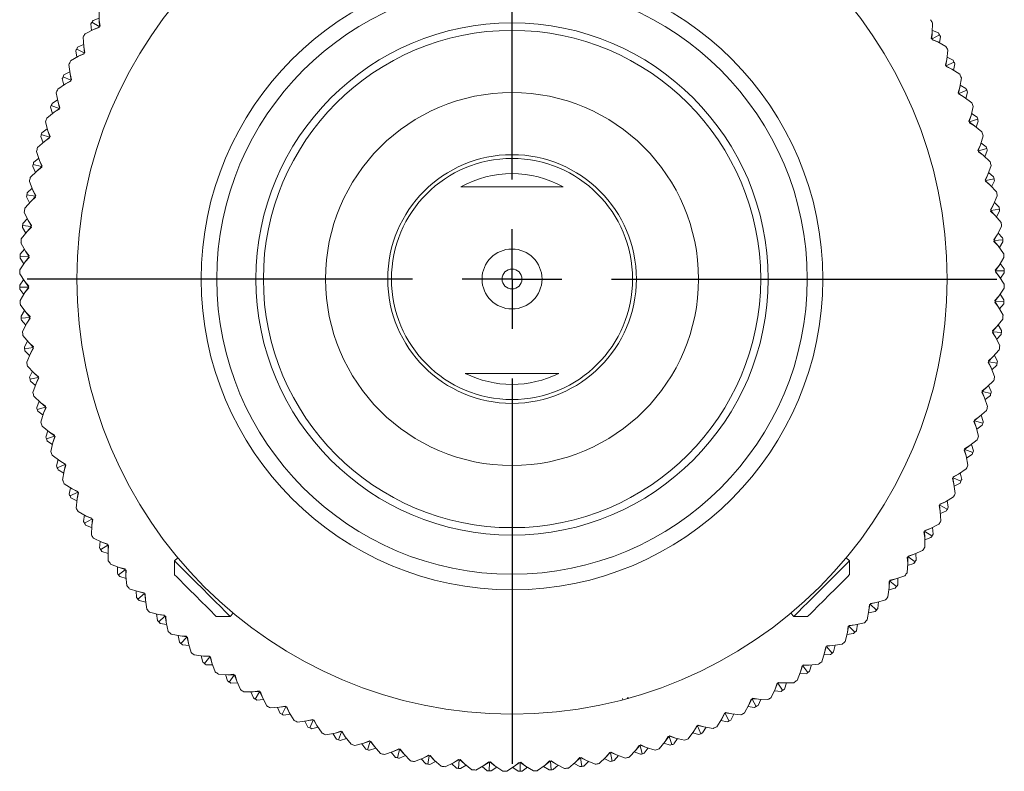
# Model space of a CAD drawing. Header units: inches. Extents: x 1.5 to 18.4, y 1.4 to 15.2.
# Tile 11 of 35: x 10.3 to 12.2, y 1.4 to 2.9. Entities that reach past the tile are written whole.
import ezdxf

# ---------------------------------------------------------------- set-up
doc = ezdxf.new("R2010")
doc.units = ezdxf.units.IN
doc.header["$MEASUREMENT"] = 0
doc.layers.add('SLD-0', color=7, linetype='Continuous')

# ---------------------------------------------------------------- blocks, each defined once
blk = doc.blocks.new('SW_CENTERMARKSYMBOL_1')
at = {"layer": 'SLD-0', "color": 0}
for p, q in [((0, 0.2), (0, 0.975)), ((0, 0), (0, 0.1)), ((-0.2, 0), (-0.975, 0)), ((0, 0), (-0.1, 0)), ((0, 0), (0, -0.1)), ((0, 0), (0.1, 0)), ((0.2, 0), (0.975, 0)), ((0, -0.2), (0, -0.975))]:
    blk.add_line(p, q, dxfattribs=at)

msp = doc.modelspace()

# ---------------------------------------------------------------- linework, layer by layer
at = {"color": 7, "linetype": 'Continuous', "lineweight": 15}
for p, q in [((10.407, 2.9072), (10.4194, 2.912)), ((10.4194, 2.9078), (10.4193, 2.9267)), ((10.4028, 2.9003), (10.4041, 2.887)), ((10.4195, 2.8948), (10.4049, 2.9037)), ((10.4079, 2.889), (10.4195, 2.8939)), ((10.4079, 2.889), (10.4195, 2.8931)), ((10.421, 2.8956), (10.4194, 2.9078)), ((10.4194, 2.9078), (10.4202, 2.8952)), ((10.4195, 2.8948), (10.421, 2.8956)), ((10.4195, 2.8931), (10.4195, 2.8948)), ((12.0952, 2.9018), (12.0946, 2.883)), ((10.3884, 2.8547), (10.3871, 2.8735)), ((10.3911, 2.8804), (10.4079, 2.889)), ((12.0946, 2.883), (12.0926, 2.8708)), ((12.0946, 2.883), (12.0934, 2.8704)), ((12.0941, 2.87), (12.109, 2.8785)), ((12.107, 2.882), (12.0947, 2.8872)), ((12.111, 2.875), (12.1093, 2.8618)), ((10.376, 2.8532), (10.3881, 2.8589)), ((10.3907, 2.8426), (10.3884, 2.8547)), ((10.3884, 2.8547), (10.39, 2.8422)), ((12.0926, 2.8708), (12.0941, 2.87)), ((12.0941, 2.87), (12.0941, 2.8683)), ((12.1055, 2.8638), (12.0941, 2.8691)), ((12.0941, 2.8683), (12.1055, 2.8638)), ((12.1055, 2.8638), (12.1221, 2.8548)), ((10.3618, 2.8256), (10.378, 2.8351)), ((10.3722, 2.8461), (10.3744, 2.833)), ((10.3892, 2.8417), (10.3741, 2.8497)), ((10.378, 2.8351), (10.3893, 2.8408)), ((10.378, 2.8351), (10.3893, 2.84)), ((10.3892, 2.8417), (10.3907, 2.8426)), ((10.3893, 2.84), (10.3892, 2.8417)), ((12.1258, 2.8477), (12.124, 2.8289)), ((12.1363, 2.8271), (12.1244, 2.8332)), ((10.3607, 2.7997), (10.3583, 2.8184)), ((12.124, 2.8289), (12.1213, 2.8169)), ((12.1213, 2.8169), (12.1228, 2.816)), ((12.124, 2.8289), (12.122, 2.8165)), ((12.1228, 2.816), (12.1226, 2.8143)), ((12.1226, 2.8143), (12.1338, 2.8091)), ((12.1338, 2.8091), (12.1227, 2.8151)), ((12.1228, 2.816), (12.1381, 2.8235)), ((12.1399, 2.8199), (12.1374, 2.8068)), ((10.3624, 2.7868), (10.3468, 2.7938)), ((10.3485, 2.7975), (10.3602, 2.8039)), ((10.3638, 2.7878), (10.3607, 2.7997)), ((10.3607, 2.7997), (10.3631, 2.7873)), ((12.1338, 2.8091), (12.1497, 2.7991)), ((12.153, 2.7918), (12.15, 2.7732)), ((10.336, 2.769), (10.3516, 2.7795)), ((10.3452, 2.7902), (10.3481, 2.7772)), ((10.3516, 2.7795), (10.3625, 2.7859)), ((10.3516, 2.7795), (10.3626, 2.7851)), ((10.3624, 2.7868), (10.3638, 2.7878)), ((10.3626, 2.7851), (10.3624, 2.7868)), ((12.15, 2.7732), (12.1466, 2.7613)), ((12.15, 2.7732), (12.1473, 2.7609)), ((12.1622, 2.7706), (12.1507, 2.7773)), ((10.3366, 2.7431), (10.333, 2.7616)), ((12.1466, 2.7613), (12.148, 2.7603)), ((12.148, 2.7603), (12.1477, 2.7586)), ((12.1477, 2.7586), (12.1585, 2.7527)), ((12.1585, 2.7527), (12.1478, 2.7595)), ((12.148, 2.7603), (12.1638, 2.7669)), ((12.1585, 2.7527), (12.1738, 2.7417)), ((12.1653, 2.7632), (12.162, 2.7503)), ((10.3216, 2.7326), (10.3254, 2.7198)), ((10.339, 2.7303), (10.3231, 2.7363)), ((10.3245, 2.7401), (10.3358, 2.7472)), ((10.3404, 2.7314), (10.3366, 2.7431)), ((10.3366, 2.7431), (10.3397, 2.7309)), ((12.1766, 2.7342), (12.1725, 2.7158)), ((10.3138, 2.7109), (10.3288, 2.7224)), ((10.3288, 2.7224), (10.3392, 2.7294)), ((10.3288, 2.7224), (10.3394, 2.7286)), ((10.339, 2.7303), (10.3404, 2.7314)), ((10.3394, 2.7286), (10.339, 2.7303)), ((12.1725, 2.7158), (12.1683, 2.7043)), ((12.1725, 2.7158), (12.169, 2.7037)), ((12.1845, 2.7125), (12.1734, 2.72)), ((10.316, 2.685), (10.3113, 2.7033)), ((12.1683, 2.7043), (12.1696, 2.7032)), ((12.1696, 2.7032), (12.1693, 2.7015)), ((12.1693, 2.7015), (12.1797, 2.6949)), ((12.1797, 2.6949), (12.1694, 2.7023)), ((12.1696, 2.7032), (12.1858, 2.7087)), ((12.1797, 2.6949), (12.1942, 2.683)), ((12.1871, 2.7049), (12.1829, 2.6923)), ((10.3018, 2.6736), (10.3064, 2.6611)), ((10.3193, 2.6725), (10.303, 2.6775)), ((10.3041, 2.6813), (10.315, 2.6891)), ((10.3206, 2.6736), (10.316, 2.685)), ((10.316, 2.685), (10.32, 2.6731)), ((10.3193, 2.6725), (10.3206, 2.6736)), ((12.1966, 2.6753), (12.1913, 2.6572)), ((10.2954, 2.6515), (10.3095, 2.6639)), ((10.3095, 2.6639), (10.3195, 2.6716)), ((10.3095, 2.6639), (10.3197, 2.6708)), ((10.3197, 2.6708), (10.3193, 2.6725)), ((12.1913, 2.6572), (12.1864, 2.646)), ((12.1913, 2.6572), (12.187, 2.6454)), ((12.2031, 2.6532), (12.1925, 2.6613)), ((10.2992, 2.6258), (10.2933, 2.6437)), ((12.1864, 2.646), (12.1877, 2.6448)), ((12.1877, 2.6448), (12.1872, 2.6431)), ((12.1872, 2.6431), (12.1972, 2.6359)), ((12.1972, 2.6359), (12.1874, 2.6439)), ((12.1877, 2.6448), (12.2041, 2.6493)), ((12.1972, 2.6359), (12.211, 2.6231)), ((12.2052, 2.6454), (12.2003, 2.633)), ((10.2857, 2.6136), (10.291, 2.6014)), ((10.3032, 2.6135), (10.2866, 2.6175)), ((10.2875, 2.6214), (10.2978, 2.6299)), ((10.3044, 2.6147), (10.2992, 2.6258)), ((10.2992, 2.6258), (10.3038, 2.6141)), ((10.3032, 2.6135), (10.3044, 2.6147)), ((10.3038, 2.6119), (10.3032, 2.6135)), ((12.2128, 2.6153), (12.2064, 2.5976)), ((10.2807, 2.591), (10.294, 2.6043)), ((10.294, 2.6043), (10.3035, 2.6127)), ((10.294, 2.6043), (10.3038, 2.6119)), ((12.2064, 2.5976), (12.2008, 2.5866)), ((12.2064, 2.5976), (12.2014, 2.586)), ((12.2179, 2.5928), (12.2078, 2.6015)), ((10.2861, 2.5657), (10.279, 2.5832)), ((12.2008, 2.5866), (12.202, 2.5854)), ((12.202, 2.5854), (12.2014, 2.5837)), ((12.2014, 2.5837), (12.2109, 2.5759)), ((12.2109, 2.5759), (12.2017, 2.5845)), ((12.202, 2.5854), (12.2187, 2.5888)), ((12.2109, 2.5759), (12.2239, 2.5622)), ((12.2195, 2.5849), (12.2138, 2.5728)), ((10.2909, 2.5536), (10.274, 2.5566)), ((10.2747, 2.5605), (10.2845, 2.5696)), ((10.292, 2.5549), (10.2861, 2.5657)), ((10.2861, 2.5657), (10.2915, 2.5543)), ((10.2909, 2.5536), (10.292, 2.5549)), ((12.2252, 2.5543), (12.2177, 2.5371)), ((10.2698, 2.5298), (10.2823, 2.5439)), ((10.2734, 2.5526), (10.2795, 2.5407)), ((10.2823, 2.5439), (10.2912, 2.5528)), ((10.2823, 2.5439), (10.2915, 2.552)), ((10.2915, 2.552), (10.2909, 2.5536)), ((12.2177, 2.5371), (12.2114, 2.5265)), ((12.2177, 2.5371), (12.212, 2.5258)), ((12.2289, 2.5316), (12.2194, 2.5409)), ((10.2767, 2.5049), (10.2687, 2.5219)), ((12.115, 2.5153), (12.1148, 2.5155)), ((12.2114, 2.5265), (12.2125, 2.5252)), ((12.2125, 2.5252), (12.2119, 2.5236)), ((12.2119, 2.5236), (12.2209, 2.5152)), ((12.2209, 2.5152), (12.2122, 2.5243)), ((12.2125, 2.5252), (12.2295, 2.5276)), ((12.2209, 2.5152), (12.2329, 2.5007)), ((12.23, 2.5236), (12.2236, 2.5119)), ((10.2823, 2.4931), (10.2653, 2.495)), ((10.2658, 2.499), (10.2749, 2.5087)), ((10.2834, 2.4945), (10.2767, 2.5049)), ((10.2767, 2.5049), (10.2829, 2.4938)), ((10.2628, 2.468), (10.2743, 2.4829)), ((10.2649, 2.491), (10.2717, 2.4795)), ((10.2743, 2.4829), (10.2827, 2.4923)), ((10.2743, 2.4829), (10.2831, 2.4916)), ((10.2823, 2.4931), (10.2834, 2.4945)), ((10.2831, 2.4916), (10.2823, 2.4931)), ((12.2252, 2.476), (12.2183, 2.4658)), ((12.2252, 2.476), (12.2188, 2.4651)), ((12.2338, 2.4927), (12.2252, 2.476)), ((12.236, 2.4698), (12.2272, 2.4797)), ((10.2713, 2.4435), (10.2621, 2.46)), ((12.2183, 2.4658), (12.2193, 2.4644)), ((12.2193, 2.4644), (12.2185, 2.4629)), ((12.2185, 2.4629), (12.227, 2.4539)), ((12.227, 2.4539), (12.2189, 2.4636)), ((12.2193, 2.4644), (12.2363, 2.4658)), ((12.2366, 2.4618), (12.2295, 2.4505)), ((10.2607, 2.437), (10.2692, 2.4472)), ((10.2786, 2.4336), (10.2713, 2.4435)), ((10.2713, 2.4435), (10.2781, 2.4329)), ((12.227, 2.4539), (12.2381, 2.4387)), ((10.2596, 2.4059), (10.2703, 2.4215)), ((10.2603, 2.429), (10.2679, 2.418)), ((10.2776, 2.4322), (10.2605, 2.433)), ((10.2703, 2.4215), (10.278, 2.4314)), ((10.2703, 2.4215), (10.2784, 2.4307)), ((10.2776, 2.4322), (10.2786, 2.4336)), ((10.2784, 2.4307), (10.2776, 2.4322)), ((12.2385, 2.4307), (12.2289, 2.4145)), ((12.2392, 2.4077), (12.231, 2.4182)), ((10.2697, 2.382), (10.2595, 2.3979)), ((12.2289, 2.4145), (12.2213, 2.4048)), ((12.2213, 2.4048), (12.2222, 2.4034)), ((12.2222, 2.4034), (12.2214, 2.4019)), ((12.2214, 2.4019), (12.2292, 2.3924)), ((12.2289, 2.4145), (12.2218, 2.4041)), ((12.2292, 2.3924), (12.2218, 2.4026)), ((12.2222, 2.4034), (12.2393, 2.4036)), ((12.2394, 2.3996), (12.2315, 2.3889)), ((10.2595, 2.3748), (10.2674, 2.3856)), ((10.2776, 2.3726), (10.2697, 2.382)), ((10.2697, 2.382), (10.2771, 2.3718)), ((12.2292, 2.3924), (12.2394, 2.3765)), ((10.2767, 2.3711), (10.2596, 2.3708)), ((10.2597, 2.3668), (10.2679, 2.3563)), ((10.2604, 2.3437), (10.27, 2.3599)), ((10.27, 2.3599), (10.2772, 2.3703)), ((10.27, 2.3599), (10.2776, 2.3696)), ((10.2767, 2.3711), (10.2776, 2.3726)), ((10.2776, 2.3696), (10.2767, 2.3711)), ((12.2393, 2.3685), (12.2287, 2.353)), ((12.2386, 2.3455), (12.231, 2.3565)), ((12.2213, 2.3422), (12.2204, 2.3408)), ((12.2204, 2.3408), (12.2276, 2.3309)), ((12.2287, 2.353), (12.2205, 2.3438)), ((12.2205, 2.3438), (12.2213, 2.3422)), ((12.2276, 2.3309), (12.2208, 2.3415)), ((12.2287, 2.353), (12.2209, 2.343)), ((12.2213, 2.3422), (12.2384, 2.3415)), ((12.2382, 2.3374), (12.2297, 2.3272)), ((10.2719, 2.3205), (10.2608, 2.3357)), ((10.2623, 2.3127), (10.2694, 2.3239)), ((10.2804, 2.3116), (10.2719, 2.3205)), ((10.2719, 2.3205), (10.28, 2.3108)), ((12.2276, 2.3309), (12.2368, 2.3144)), ((10.2796, 2.31), (10.2626, 2.3087)), ((10.2629, 2.3047), (10.2718, 2.2947)), ((10.2651, 2.2817), (10.2737, 2.2985)), ((10.2737, 2.2985), (10.2801, 2.3093)), ((10.2737, 2.2985), (10.2806, 2.3086)), ((10.2796, 2.31), (10.2804, 2.3116)), ((10.2806, 2.3086), (10.2796, 2.31)), ((12.2362, 2.3064), (12.2246, 2.2916)), ((12.2166, 2.2813), (12.2155, 2.2799)), ((12.2155, 2.2799), (12.2222, 2.2696)), ((12.2246, 2.2916), (12.2159, 2.2829)), ((12.2159, 2.2829), (12.2166, 2.2813)), ((12.2222, 2.2696), (12.216, 2.2806)), ((12.2246, 2.2916), (12.2162, 2.2821)), ((12.2166, 2.2813), (12.2336, 2.2795)), ((12.234, 2.2834), (12.2272, 2.2949)), ((10.278, 2.2593), (10.266, 2.2737)), ((10.2689, 2.2508), (10.2753, 2.2625)), ((10.2871, 2.2509), (10.278, 2.2593)), ((10.278, 2.2593), (10.2867, 2.2501)), ((12.2222, 2.2696), (12.2303, 2.2526)), ((12.2331, 2.2755), (12.224, 2.2658)), ((10.2864, 2.2493), (10.2695, 2.2469)), ((10.27, 2.2429), (10.2795, 2.2335)), ((10.2737, 2.2201), (10.2812, 2.2374)), ((10.2812, 2.2374), (10.2869, 2.2486)), ((10.2812, 2.2374), (10.2875, 2.248)), ((10.2864, 2.2493), (10.2871, 2.2509)), ((10.2875, 2.248), (10.2864, 2.2493)), ((12.2291, 2.2446), (12.2166, 2.2305)), ((12.208, 2.2208), (12.2069, 2.2195)), ((12.2069, 2.2195), (12.2129, 2.2087)), ((12.2166, 2.2305), (12.2074, 2.2224)), ((12.2074, 2.2224), (12.208, 2.2208)), ((12.2129, 2.2087), (12.2074, 2.2201)), ((12.2166, 2.2305), (12.2077, 2.2216)), ((12.208, 2.2208), (12.2249, 2.2179)), ((12.2255, 2.2218), (12.2194, 2.2337)), ((10.288, 2.1985), (10.275, 2.2122)), ((10.2794, 2.1895), (10.2851, 2.2016)), ((10.2975, 2.1907), (10.288, 2.1985)), ((10.288, 2.1985), (10.2972, 2.1899)), ((12.2129, 2.2087), (12.2199, 2.1912)), ((12.2242, 2.2139), (12.2144, 2.2048)), ((10.2969, 2.1891), (10.2802, 2.1856)), ((10.281, 2.1817), (10.2911, 2.1729)), ((10.2925, 2.1769), (10.2975, 2.1884)), ((10.2925, 2.1769), (10.2981, 2.1878)), ((10.2969, 2.1891), (10.2975, 2.1907)), ((10.2981, 2.1878), (10.2969, 2.1891)), ((12.2182, 2.1834), (12.2049, 2.1701)), ((10.2861, 2.1591), (10.2925, 2.1769)), ((12.1957, 2.1609), (12.1945, 2.1597)), ((12.1945, 2.1597), (12.1998, 2.1486)), ((12.1998, 2.1486), (12.1951, 2.1603)), ((12.2049, 2.1701), (12.1952, 2.1626)), ((12.1952, 2.1626), (12.1957, 2.1609)), ((12.2049, 2.1701), (12.1954, 2.1618)), ((12.1957, 2.1609), (12.2123, 2.157)), ((12.2132, 2.1609), (12.2079, 2.1731)), ((10.3017, 2.1385), (10.288, 2.1514)), ((10.2937, 2.129), (10.2987, 2.1414)), ((10.3117, 2.1313), (10.3017, 2.1385)), ((10.3017, 2.1385), (10.3115, 2.1305)), ((12.1998, 2.1486), (12.2056, 2.1307)), ((12.2114, 2.1531), (12.2011, 2.1446)), ((10.3112, 2.1297), (10.2948, 2.1251)), ((10.2958, 2.1213), (10.3064, 2.1131)), ((10.3076, 2.1172), (10.3119, 2.1291)), ((10.3076, 2.1172), (10.3125, 2.1285)), ((10.3112, 2.1297), (10.3117, 2.1313)), ((10.3125, 2.1285), (10.3112, 2.1297)), ((12.2035, 2.123), (12.1894, 2.1105)), ((10.3023, 2.0991), (10.3076, 2.1172)), ((12.1796, 2.102), (12.1783, 2.1008)), ((12.1783, 2.1008), (12.1829, 2.0894)), ((12.1829, 2.0894), (12.1789, 2.1014)), ((12.1894, 2.1105), (12.1792, 2.1036)), ((12.1792, 2.1036), (12.1796, 2.102)), ((12.1894, 2.1105), (12.1794, 2.1028)), ((12.1796, 2.102), (12.1959, 2.097)), ((12.1971, 2.1008), (12.1926, 2.1133)), ((10.3192, 2.0795), (10.3047, 2.0915)), ((10.3118, 2.0695), (10.316, 2.0822)), ((10.3297, 2.0729), (10.3192, 2.0795)), ((10.3192, 2.0795), (10.3295, 2.0721)), ((12.1829, 2.0894), (12.1876, 2.0712)), ((12.1948, 2.0931), (12.184, 2.0853)), ((10.3293, 2.0713), (10.3131, 2.0657)), ((10.3144, 2.0619), (10.3255, 2.0545)), ((10.3264, 2.0586), (10.33, 2.0707)), ((10.3264, 2.0586), (10.3306, 2.0702)), ((10.3293, 2.0713), (10.3297, 2.0729)), ((10.3306, 2.0702), (10.3293, 2.0713)), ((12.1851, 2.0636), (12.1701, 2.0521)), ((10.3223, 2.0402), (10.3264, 2.0586)), ((12.1599, 2.0441), (12.1585, 2.0431)), ((12.1585, 2.0431), (12.1624, 2.0314)), ((12.1624, 2.0314), (12.1592, 2.0436)), ((12.1701, 2.0521), (12.1595, 2.0458)), ((12.1595, 2.0458), (12.1599, 2.0441)), ((12.1701, 2.0521), (12.1597, 2.045)), ((12.1599, 2.0441), (12.1759, 2.0381)), ((12.1773, 2.0419), (12.1735, 2.0546)), ((10.3404, 2.0217), (10.3251, 2.0327)), ((10.3336, 2.0113), (10.337, 2.0242)), ((10.3512, 2.0158), (10.3404, 2.0217)), ((10.3404, 2.0217), (10.3511, 2.015)), ((12.1624, 2.0314), (12.166, 2.0129)), ((12.1744, 2.0343), (12.1632, 2.0272)), ((10.3509, 2.0141), (10.3352, 2.0076)), ((10.3367, 2.0038), (10.3482, 1.9971)), ((10.3459, 1.9827), (10.3489, 2.0013)), ((10.3489, 2.0013), (10.3516, 2.0136)), ((10.3489, 2.0013), (10.3523, 2.0131)), ((10.3509, 2.0141), (10.3512, 2.0158)), ((10.3523, 2.0131), (10.3509, 2.0141)), ((12.1629, 2.0055), (12.1473, 1.9949)), ((12.1365, 1.9876), (12.1351, 1.9867)), ((12.1351, 1.9867), (12.1382, 1.9748)), ((12.1382, 1.9748), (12.1358, 1.9871)), ((12.1473, 1.9949), (12.1363, 1.9893)), ((12.1363, 1.9893), (12.1365, 1.9876)), ((12.1473, 1.9949), (12.1364, 1.9885)), ((12.1365, 1.9876), (12.1521, 1.9806)), ((12.1537, 1.9843), (12.1508, 1.9973)), ((10.3651, 1.9653), (10.3492, 1.9754)), ((10.359, 1.9545), (10.3616, 1.9676)), ((10.3763, 1.9601), (10.3651, 1.9653)), ((10.3651, 1.9653), (10.3762, 1.9593)), ((10.3761, 1.9584), (10.3763, 1.9601)), ((12.1382, 1.9748), (12.1406, 1.9561)), ((12.1504, 1.977), (12.1388, 1.9706)), ((10.3761, 1.9584), (10.3608, 1.9509)), ((10.3626, 1.9473), (10.3745, 1.9413)), ((10.3731, 1.9267), (10.3749, 1.9455)), ((10.3749, 1.9455), (10.3769, 1.9579)), ((10.3749, 1.9455), (10.3776, 1.9575)), ((10.3776, 1.9575), (10.3761, 1.9584)), ((12.1371, 1.9489), (12.1209, 1.9393)), ((12.1267, 1.9283), (12.1245, 1.9415)), ((12.1097, 1.9327), (12.1082, 1.9318)), ((12.1082, 1.9318), (12.1106, 1.9198)), ((12.1106, 1.9198), (12.1089, 1.9323)), ((12.1209, 1.9393), (12.1096, 1.9344)), ((12.1209, 1.9393), (12.1096, 1.9336)), ((12.1096, 1.9344), (12.1097, 1.9327)), ((12.1097, 1.9327), (12.1248, 1.9247)), ((12.1229, 1.9212), (12.1108, 1.9155)), ((10.3934, 1.9106), (10.3768, 1.9197)), ((10.388, 1.8994), (10.3897, 1.9127)), ((10.4048, 1.9044), (10.3899, 1.896)), ((10.4048, 1.9062), (10.3934, 1.9106)), ((10.3934, 1.9106), (10.4048, 1.9053)), ((10.4043, 1.8914), (10.4056, 1.904)), ((10.4043, 1.8914), (10.4063, 1.9036)), ((10.4048, 1.9044), (10.4048, 1.9062)), ((10.4063, 1.9036), (10.4048, 1.9044)), ((12.1106, 1.9198), (12.1118, 1.901)), ((10.3919, 1.8925), (10.4042, 1.8872)), ((10.4037, 1.8726), (10.4043, 1.8914)), ((12.091, 1.8855), (12.0794, 1.8813)), ((12.0794, 1.8813), (12.0795, 1.8796)), ((12.091, 1.8855), (12.0795, 1.8805)), ((12.1078, 1.894), (12.091, 1.8855)), ((12.0961, 1.8741), (12.0948, 1.8874)), ((10.425, 1.8578), (10.4079, 1.8658)), ((12.0795, 1.8796), (12.0779, 1.8788)), ((12.0779, 1.8788), (12.0795, 1.8666)), ((12.0795, 1.8666), (12.0787, 1.8792)), ((12.0795, 1.8796), (12.094, 1.8707)), ((12.0919, 1.8673), (12.0795, 1.8624)), ((12.0795, 1.8666), (12.0796, 1.8478)), ((10.4203, 1.8463), (10.4212, 1.8596)), ((10.4368, 1.8523), (10.4225, 1.843)), ((10.4367, 1.8541), (10.425, 1.8578)), ((10.425, 1.8578), (10.4367, 1.8532)), ((10.4368, 1.8523), (10.4367, 1.8541)), ((10.4383, 1.8516), (10.4368, 1.8523)), ((10.4371, 1.8394), (10.4376, 1.852)), ((10.4371, 1.8394), (10.4383, 1.8516)), ((10.4247, 1.8396), (10.4373, 1.8351)), ((10.4377, 1.8205), (10.4371, 1.8394)), ((10.5776, 1.8267), (10.5711, 1.8203)), ((11.9278, 1.8203), (11.9213, 1.8267)), ((12.0459, 1.8285), (12.0444, 1.8278)), ((12.0444, 1.8278), (12.0452, 1.8155)), ((12.0452, 1.8155), (12.0451, 1.8281)), ((12.046, 1.8302), (12.0459, 1.8285)), ((12.0459, 1.8285), (12.0599, 1.8187)), ((12.0579, 1.8336), (12.046, 1.8302)), ((12.0579, 1.8336), (12.046, 1.8294)), ((12.0752, 1.8411), (12.0579, 1.8336)), ((12.0622, 1.822), (12.0618, 1.8353)), ((10.4598, 1.8071), (10.4423, 1.814)), ((10.4559, 1.7953), (10.4559, 1.8086)), ((10.4719, 1.8024), (10.4583, 1.7921)), ((10.4718, 1.8041), (10.4598, 1.8071)), ((10.4598, 1.8071), (10.4719, 1.8033)), ((10.4719, 1.8024), (10.4718, 1.8041)), ((10.4736, 1.8017), (10.4719, 1.8024)), ((10.4731, 1.7894), (10.4728, 1.802)), ((10.4731, 1.7894), (10.4736, 1.8017)), ((10.5711, 1.8203), (10.5711, 1.7924)), ((11.9235, 1.816), (11.9278, 1.8203)), ((11.9278, 1.7924), (11.9278, 1.8203)), ((12.0452, 1.8155), (12.0441, 1.7967)), ((12.0576, 1.8154), (12.0449, 1.8113)), ((10.4607, 1.7889), (10.4735, 1.7852)), ((10.4749, 1.7707), (10.4731, 1.7894)), ((12.0215, 1.784), (12.0094, 1.7805)), ((12.0215, 1.784), (12.0095, 1.7813)), ((12.0393, 1.7903), (12.0215, 1.784)), ((12.0251, 1.7721), (12.0255, 1.7854)), ((10.4978, 1.7587), (10.4799, 1.7644)), ((12.0077, 1.7667), (12.0054, 1.748)), ((12.0201, 1.7658), (12.0072, 1.7625)), ((12.0093, 1.7796), (12.0077, 1.779)), ((12.0077, 1.7667), (12.0085, 1.7793)), ((12.0077, 1.779), (12.0077, 1.7667)), ((12.0095, 1.7813), (12.0093, 1.7796)), ((12.0093, 1.7796), (12.0226, 1.7689)), ((10.4946, 1.7467), (10.4938, 1.76)), ((10.5102, 1.7547), (10.4972, 1.7436)), ((10.5099, 1.7564), (10.4978, 1.7587)), ((10.4978, 1.7587), (10.5101, 1.7556)), ((10.5102, 1.7547), (10.5099, 1.7564)), ((10.5118, 1.7542), (10.5102, 1.7547)), ((10.5122, 1.7419), (10.511, 1.7544)), ((10.5122, 1.7419), (10.5118, 1.7542)), ((10.4998, 1.7406), (10.5129, 1.7377)), ((10.5151, 1.7233), (10.5122, 1.7419)), ((11.9672, 1.7203), (11.9688, 1.7328)), ((11.968, 1.7326), (11.9672, 1.7203)), ((11.9696, 1.7331), (11.968, 1.7326)), ((11.97, 1.7348), (11.9696, 1.7331)), ((11.9696, 1.7331), (11.9823, 1.7216)), ((11.9821, 1.7367), (11.9698, 1.7339)), ((11.9821, 1.7367), (11.97, 1.7348)), ((12.0002, 1.7419), (11.9821, 1.7367)), ((11.985, 1.7246), (11.9862, 1.7378)), ((10.5388, 1.7127), (10.5205, 1.7173)), ((10.5363, 1.7005), (10.5347, 1.7138)), ((10.551, 1.7112), (10.5388, 1.7127)), ((10.5388, 1.7127), (10.5512, 1.7104)), ((10.5514, 1.7095), (10.5391, 1.6976)), ((10.5514, 1.7095), (10.551, 1.7112)), ((10.5531, 1.7091), (10.5514, 1.7095)), ((10.5542, 1.6969), (10.5522, 1.7093)), ((10.5542, 1.6969), (10.5531, 1.7091)), ((10.6547, 1.7089), (10.6825, 1.7089)), ((10.6825, 1.7089), (10.6889, 1.7153)), ((11.81, 1.7153), (11.8164, 1.7089)), ((11.8164, 1.7089), (11.8442, 1.7089)), ((11.9672, 1.7203), (11.9638, 1.7018)), ((11.9796, 1.7186), (11.9665, 1.7161)), ((10.5419, 1.6948), (10.5551, 1.6927)), ((10.5583, 1.6785), (10.5542, 1.6969)), ((11.924, 1.6765), (11.9263, 1.6889)), ((11.9255, 1.6888), (11.924, 1.6765)), ((11.9271, 1.6891), (11.9255, 1.6888)), ((11.9276, 1.6908), (11.9271, 1.6891)), ((11.9271, 1.6891), (11.939, 1.6769)), ((11.9398, 1.6919), (11.9274, 1.69)), ((11.9398, 1.6919), (11.9276, 1.6908)), ((11.9582, 1.696), (11.9398, 1.6919)), ((11.9419, 1.6797), (11.944, 1.6929)), ((10.5825, 1.6694), (10.564, 1.6729)), ((10.5809, 1.6571), (10.5784, 1.6702)), ((10.5948, 1.6687), (10.5825, 1.6694)), ((10.5825, 1.6694), (10.5951, 1.6679)), ((10.5953, 1.667), (10.5838, 1.6544)), ((10.5953, 1.667), (10.5948, 1.6687)), ((10.597, 1.6667), (10.5953, 1.667)), ((10.5989, 1.6546), (10.5962, 1.6669)), ((10.5989, 1.6546), (10.597, 1.6667)), ((11.924, 1.6765), (11.9193, 1.6583)), ((11.9362, 1.6741), (11.9229, 1.6724)), ((10.5868, 1.6517), (10.6001, 1.6505)), ((10.6041, 1.6364), (10.5989, 1.6546)), ((11.878, 1.6356), (11.8811, 1.6478)), ((11.8803, 1.6477), (11.878, 1.6356)), ((11.882, 1.648), (11.8803, 1.6477)), ((11.8825, 1.6496), (11.882, 1.648)), ((11.882, 1.648), (11.8931, 1.635)), ((11.8948, 1.65), (11.8822, 1.6488)), ((11.8948, 1.65), (11.8825, 1.6496)), ((11.9134, 1.6529), (11.8948, 1.65)), ((11.8961, 1.6376), (11.899, 1.6506)), ((10.6289, 1.629), (10.6102, 1.6313)), ((10.628, 1.6166), (10.6247, 1.6295)), ((10.6412, 1.629), (10.6289, 1.629)), ((10.6289, 1.629), (10.6415, 1.6282)), ((10.6418, 1.6274), (10.6311, 1.614)), ((10.6418, 1.6274), (10.6412, 1.629)), ((10.6435, 1.6272), (10.6418, 1.6274)), ((10.6462, 1.6152), (10.6427, 1.6273)), ((10.6462, 1.6152), (10.6435, 1.6272)), ((11.878, 1.6356), (11.8722, 1.6177)), ((11.89, 1.6324), (11.8767, 1.6316)), ((10.6343, 1.6115), (10.6476, 1.6112)), ((10.6525, 1.5974), (10.6462, 1.6152)), ((11.8296, 1.5976), (11.8334, 1.6096)), ((11.8326, 1.6095), (11.8296, 1.5976)), ((11.8343, 1.6097), (11.8326, 1.6095)), ((11.8349, 1.6113), (11.8343, 1.6097)), ((11.8343, 1.6097), (11.8446, 1.5961)), ((11.8472, 1.6109), (11.8346, 1.6105)), ((11.8472, 1.6109), (11.8349, 1.6113)), ((11.866, 1.6126), (11.8472, 1.6109)), ((11.8478, 1.5985), (11.8514, 1.6113)), ((10.6778, 1.5915), (10.6589, 1.5926)), ((10.6776, 1.5791), (10.6735, 1.5917)), ((10.69, 1.5923), (10.6778, 1.5915)), ((10.6778, 1.5915), (10.6904, 1.5915)), ((10.6907, 1.5907), (10.6809, 1.5767)), ((10.6907, 1.5907), (10.69, 1.5923)), ((10.6925, 1.5906), (10.6907, 1.5907)), ((10.6959, 1.5788), (10.6916, 1.5907)), ((10.6959, 1.5788), (10.6925, 1.5906)), ((11.8296, 1.5976), (11.8227, 1.5801)), ((11.8414, 1.5936), (11.828, 1.5937)), ((10.6842, 1.5744), (10.6975, 1.5749)), ((10.7033, 1.5615), (10.6959, 1.5788)), ((11.7826, 1.5745), (11.7788, 1.5627)), ((11.7788, 1.5627), (11.7834, 1.5745)), ((11.7843, 1.5745), (11.7826, 1.5745)), ((11.7851, 1.5761), (11.7843, 1.5745)), ((11.7843, 1.5745), (11.7937, 1.5603)), ((11.7973, 1.5749), (11.7847, 1.5753)), ((11.7973, 1.5749), (11.7851, 1.5761)), ((11.7971, 1.5625), (11.8015, 1.575)), ((11.8162, 1.5755), (11.7973, 1.5749)), ((10.7289, 1.5572), (10.71, 1.5571)), ((10.7295, 1.5447), (10.7246, 1.5572)), ((10.7411, 1.5588), (10.7289, 1.5572)), ((10.7289, 1.5572), (10.7414, 1.558)), ((10.7418, 1.5572), (10.7329, 1.5426)), ((10.7418, 1.5572), (10.7411, 1.5588)), ((10.7436, 1.5572), (10.7418, 1.5572)), ((10.7477, 1.5456), (10.7427, 1.5572)), ((10.7477, 1.5456), (10.7436, 1.5572)), ((10.7562, 1.5288), (10.7477, 1.5456)), ((11.4834, 1.5451), (11.4809, 1.5449)), ((11.4824, 1.545), (11.4826, 1.544)), ((11.4834, 1.5451), (11.4826, 1.544)), ((11.7788, 1.5627), (11.7709, 1.5457)), ((11.7904, 1.558), (11.7771, 1.5589)), ((10.7364, 1.5406), (10.7496, 1.5419)), ((10.782, 1.5261), (10.7632, 1.5249)), ((10.7834, 1.5138), (10.7778, 1.5258)), ((10.7941, 1.5285), (10.782, 1.5261)), ((10.782, 1.5261), (10.7945, 1.5277)), ((10.795, 1.527), (10.787, 1.5119)), ((10.795, 1.527), (10.7941, 1.5285)), ((10.7967, 1.5271), (10.795, 1.527)), ((10.8016, 1.5158), (10.7958, 1.527)), ((10.8016, 1.5158), (10.7967, 1.5271)), ((11.4723, 1.5411), (11.4716, 1.5439)), ((11.4826, 1.544), (11.4828, 1.5439)), ((11.726, 1.5311), (11.717, 1.5146)), ((11.7372, 1.5257), (11.724, 1.5274)), ((11.7305, 1.5426), (11.726, 1.5311)), ((11.726, 1.5311), (11.7314, 1.5426)), ((11.7322, 1.5425), (11.7305, 1.5426)), ((11.7331, 1.5441), (11.7322, 1.5425)), ((11.7322, 1.5425), (11.7407, 1.5277)), ((11.7452, 1.5421), (11.7327, 1.5433)), ((11.7452, 1.5421), (11.7331, 1.5441)), ((11.7442, 1.5297), (11.7495, 1.542)), ((11.7641, 1.5415), (11.7452, 1.5421)), ((10.7905, 1.51), (10.8037, 1.5121)), ((10.8111, 1.4996), (10.8016, 1.5158)), ((11.3775, 1.5216), (11.3777, 1.5218)), ((11.6765, 1.5141), (11.6713, 1.5029)), ((11.6713, 1.5029), (11.6774, 1.514)), ((11.6783, 1.5139), (11.6765, 1.5141)), ((11.6792, 1.5154), (11.6783, 1.5139)), ((11.6783, 1.5139), (11.6858, 1.4986)), ((11.6912, 1.5126), (11.6787, 1.5146)), ((11.6912, 1.5126), (11.6792, 1.5154)), ((11.6894, 1.5003), (11.6954, 1.5122)), ((11.7099, 1.5108), (11.6912, 1.5126)), ((10.837, 1.4985), (10.8183, 1.496)), ((10.8392, 1.4862), (10.8328, 1.4979)), ((10.8489, 1.5016), (10.837, 1.4985)), ((10.837, 1.4985), (10.8494, 1.5009)), ((10.8499, 1.5001), (10.8429, 1.4846)), ((10.8465, 1.4829), (10.8595, 1.4859)), ((10.8499, 1.5001), (10.8489, 1.5016)), ((10.8516, 1.5004), (10.8499, 1.5001)), ((10.8572, 1.4894), (10.8508, 1.5003)), ((10.8572, 1.4894), (10.8516, 1.5004)), ((10.8677, 1.4738), (10.8572, 1.4894)), ((11.6209, 1.489), (11.615, 1.4782)), ((11.615, 1.4782), (11.6217, 1.4888)), ((11.6226, 1.4887), (11.6209, 1.489)), ((11.6236, 1.4901), (11.6226, 1.4887)), ((11.6226, 1.4887), (11.6291, 1.4729)), ((11.6354, 1.4866), (11.6231, 1.4894)), ((11.6354, 1.4866), (11.6236, 1.4901)), ((11.6328, 1.4745), (11.6396, 1.486)), ((11.654, 1.4836), (11.6354, 1.4866)), ((11.6713, 1.5029), (11.6613, 1.4869)), ((11.6822, 1.4968), (11.6691, 1.4993)), ((10.8936, 1.4743), (10.8751, 1.4707)), ((10.8966, 1.4622), (10.8895, 1.4735)), ((10.9053, 1.4782), (10.8936, 1.4743)), ((10.8936, 1.4743), (10.9058, 1.4775)), ((10.9064, 1.4768), (10.9003, 1.4608)), ((10.9064, 1.4768), (10.9053, 1.4782)), ((10.9081, 1.4771), (10.9064, 1.4768)), ((10.9143, 1.4665), (10.9072, 1.477)), ((10.9143, 1.4665), (10.9081, 1.4771)), ((10.9258, 1.4516), (10.9143, 1.4665)), ((11.5637, 1.4674), (11.5572, 1.457)), ((11.5572, 1.457), (11.5646, 1.4672)), ((11.5654, 1.467), (11.5637, 1.4674)), ((11.5665, 1.4684), (11.5654, 1.467)), ((11.5654, 1.467), (11.571, 1.4509)), ((11.5781, 1.4642), (11.566, 1.4677)), ((11.5781, 1.4642), (11.5665, 1.4684)), ((11.615, 1.4782), (11.604, 1.4629)), ((11.6254, 1.4714), (11.6125, 1.4747)), ((10.9041, 1.4594), (10.9169, 1.4632)), ((10.9516, 1.4538), (10.9334, 1.449)), ((10.9554, 1.4419), (10.9475, 1.4527)), ((10.9631, 1.4584), (10.9516, 1.4538)), ((10.9516, 1.4538), (10.9636, 1.4577)), ((10.9642, 1.4571), (10.9592, 1.4407)), ((10.9642, 1.4571), (10.9631, 1.4584)), ((10.9659, 1.4575), (10.9642, 1.4571)), ((10.9728, 1.4473), (10.9651, 1.4573)), ((10.9728, 1.4473), (10.9659, 1.4575)), ((10.9852, 1.4331), (10.9728, 1.4473)), ((11.5054, 1.4495), (11.4982, 1.4395)), ((11.4982, 1.4395), (11.5062, 1.4493)), ((11.507, 1.449), (11.5054, 1.4495)), ((11.5082, 1.4503), (11.507, 1.449)), ((11.507, 1.449), (11.5115, 1.4325)), ((11.5195, 1.4454), (11.5076, 1.4497)), ((11.5195, 1.4454), (11.5082, 1.4503)), ((11.5376, 1.4401), (11.5195, 1.4454)), ((11.5572, 1.457), (11.5452, 1.4424)), ((11.5672, 1.4496), (11.5545, 1.4537)), ((11.5748, 1.4522), (11.5822, 1.4632)), ((11.5965, 1.46), (11.5781, 1.4642)), ((10.963, 1.4396), (10.9756, 1.4441)), ((11.0108, 1.4369), (10.9929, 1.431)), ((11.0153, 1.4253), (11.0068, 1.4356)), ((11.022, 1.4422), (11.0108, 1.4369)), ((11.0108, 1.4369), (11.0225, 1.4416)), ((11.0232, 1.441), (11.0192, 1.4244)), ((11.0232, 1.441), (11.022, 1.4422)), ((11.0231, 1.4234), (11.0353, 1.4288)), ((11.0248, 1.4415), (11.0232, 1.441)), ((11.0323, 1.4318), (11.024, 1.4413)), ((11.0323, 1.4318), (11.0248, 1.4415)), ((11.0456, 1.4184), (11.0323, 1.4318)), ((11.0817, 1.4298), (11.071, 1.4238)), ((11.071, 1.4238), (11.0824, 1.4292)), ((11.083, 1.4286), (11.0801, 1.4118)), ((11.083, 1.4286), (11.0817, 1.4298)), ((11.0846, 1.4293), (11.083, 1.4286)), ((11.0928, 1.42), (11.0839, 1.429)), ((11.0928, 1.42), (11.0846, 1.4293)), ((11.4382, 1.4258), (11.4245, 1.4128)), ((11.446, 1.4353), (11.4382, 1.4258)), ((11.4382, 1.4258), (11.4468, 1.435)), ((11.4476, 1.4347), (11.446, 1.4353)), ((11.4488, 1.4359), (11.4476, 1.4347)), ((11.4476, 1.4347), (11.4511, 1.418)), ((11.4598, 1.4303), (11.4482, 1.4353)), ((11.4598, 1.4303), (11.4488, 1.4359)), ((11.455, 1.4188), (11.4638, 1.4288)), ((11.4775, 1.4238), (11.4598, 1.4303)), ((11.4982, 1.4395), (11.4853, 1.4257)), ((11.5077, 1.4315), (11.4953, 1.4364)), ((11.5154, 1.4336), (11.5235, 1.4442)), ((11.071, 1.4238), (11.0535, 1.4168)), ((11.0762, 1.4125), (11.067, 1.4222)), ((11.0841, 1.4111), (11.0959, 1.4172)), ((11.1069, 1.4075), (11.0928, 1.42)), ((11.1318, 1.4145), (11.1148, 1.4064)), ((11.1377, 1.4035), (11.128, 1.4127)), ((11.1422, 1.4211), (11.1318, 1.4145)), ((11.1318, 1.4145), (11.1428, 1.4206)), ((11.1435, 1.4201), (11.1417, 1.4031)), ((11.1435, 1.4201), (11.1422, 1.4211)), ((11.1451, 1.4208), (11.1435, 1.4201)), ((11.1538, 1.4121), (11.1444, 1.4205)), ((11.1538, 1.4121), (11.1451, 1.4208)), ((11.1457, 1.4027), (11.1571, 1.4095)), ((11.1687, 1.4005), (11.1538, 1.4121)), ((11.1931, 1.409), (11.1766, 1.3999)), ((11.1997, 1.3985), (11.1894, 1.407)), ((11.2031, 1.4163), (11.1931, 1.409)), ((11.1931, 1.409), (11.2038, 1.4158)), ((11.2045, 1.4153), (11.2031, 1.4163)), ((11.2045, 1.4153), (11.2037, 1.3983)), ((11.206, 1.4162), (11.2045, 1.4153)), ((11.2152, 1.408), (11.2053, 1.4158)), ((11.2152, 1.408), (11.206, 1.4162)), ((11.2308, 1.3974), (11.2152, 1.408)), ((11.2547, 1.4074), (11.2388, 1.3973)), ((11.2641, 1.4153), (11.2547, 1.4074)), ((11.2547, 1.4074), (11.2648, 1.4149)), ((11.2656, 1.4144), (11.2641, 1.4153)), ((11.2671, 1.4154), (11.2656, 1.4144)), ((11.2656, 1.4144), (11.2659, 1.3974)), ((11.2768, 1.4078), (11.2663, 1.4149)), ((11.2768, 1.4078), (11.2671, 1.4154)), ((11.293, 1.3982), (11.2768, 1.4078)), ((11.3162, 1.4097), (11.301, 1.3986)), ((11.324, 1.4), (11.3128, 1.4072)), ((11.3251, 1.4182), (11.3162, 1.4097)), ((11.3162, 1.4097), (11.3259, 1.4178)), ((11.3266, 1.4174), (11.3251, 1.4182)), ((11.328, 1.4184), (11.3266, 1.4174)), ((11.3266, 1.4174), (11.328, 1.4003)), ((11.3382, 1.4114), (11.3274, 1.4179)), ((11.3382, 1.4114), (11.328, 1.4184)), ((11.332, 1.4007), (11.342, 1.4095)), ((11.355, 1.4029), (11.3382, 1.4114)), ((11.3774, 1.4158), (11.3629, 1.4037)), ((11.3858, 1.4067), (11.3742, 1.4131)), ((11.3858, 1.4248), (11.3774, 1.4158)), ((11.3774, 1.4158), (11.3866, 1.4245)), ((11.3874, 1.4241), (11.3858, 1.4248)), ((11.3887, 1.4252), (11.3874, 1.4241)), ((11.3874, 1.4241), (11.3898, 1.4072)), ((11.3993, 1.4189), (11.3881, 1.4247)), ((11.3993, 1.4189), (11.3887, 1.4252)), ((11.3938, 1.4078), (11.4032, 1.4173)), ((11.4166, 1.4114), (11.3993, 1.4189)), ((11.4471, 1.4172), (11.4351, 1.4229)), ((11.2077, 1.3981), (11.2187, 1.4056)), ((11.2619, 1.3973), (11.2511, 1.4052)), ((11.2699, 1.3974), (11.2804, 1.4056))]:
    msp.add_line(p, q, dxfattribs=at)
at = {"color": 7, "linetype": 'Continuous', "lineweight": 15, "flags": 128}
for points in [[(10.5711, 1.8203), (10.5716, 1.8199), (10.5748, 1.8166), (10.581, 1.8104), (10.5899, 1.8015), (10.6009, 1.7905), (10.6135, 1.7779), (10.6268, 1.7646)], [(11.8164, 1.7089), (11.8166, 1.7091), (11.8194, 1.7119), (11.8253, 1.7178), (11.8339, 1.7264), (11.8447, 1.7372), (11.8571, 1.7496), (11.8704, 1.7629), (11.8838, 1.7763), (11.8964, 1.7889), (11.9077, 1.8002), (11.9169, 1.8094), (11.9235, 1.816)], [(10.6129, 1.7507), (10.6011, 1.7624), (10.5903, 1.7732), (10.5813, 1.7822), (10.5749, 1.7887), (10.5716, 1.792), (10.5711, 1.7924)], [(11.9246, 1.7892), (11.9185, 1.7832), (11.9098, 1.7745), (11.8992, 1.7638), (11.8875, 1.7521), (11.8757, 1.7403), (11.8647, 1.7293), (11.8554, 1.7201), (11.8487, 1.7133), (11.8449, 1.7096), (11.8442, 1.7089)], [(11.9278, 1.7924), (11.9275, 1.7922), (11.9246, 1.7892)], [(10.6268, 1.7646), (10.6401, 1.7513), (10.6527, 1.7387), (10.6637, 1.7277), (10.6726, 1.7188), (10.6789, 1.7125), (10.6821, 1.7093), (10.6825, 1.7089)], [(10.6547, 1.7089), (10.6542, 1.7093), (10.6509, 1.7127), (10.6445, 1.7191), (10.6355, 1.7281), (10.6247, 1.7389), (10.6129, 1.7507)]]:
    msp.add_lwpolyline(points, dxfattribs=at)
at = {"color": 7, "linetype": 'Continuous', "lineweight": 15}
for radius in [0.875, 0.625, 0.5937, 0.515, 0.5, 0.375, 0.25, 0.2425, 0.0603, 0.02]:
    msp.add_circle((11.2495, 2.3872), radius, dxfattribs=at)
for radius, start, end in [(0.99, 148.5507, 148.7831), (0.99, 148.3183, 148.5507), (0.99, 31.3191, 31.7823), (0.99, 150.1191, 150.5823), (0.99, 29.7507, 29.9831), (0.99, 29.5183, 29.7507), (0.99, 151.9183, 152.1507), (0.99, 27.7191, 28.1823), (0.99, 152.1507, 152.3831), (0.99, 153.7191, 154.1823), (0.99, 26.1507, 26.3831), (0.99, 25.9183, 26.1507), (0.99, 155.7507, 155.9831), (0.99, 155.5183, 155.7507), (0.99, 24.1191, 24.5823), (0.99, 157.3191, 157.7823), (0.99, 22.5507, 22.7831), (0.99, 22.3183, 22.5507), (0.99, 159.3507, 159.5831), (0.99, 159.1183, 159.3507), (0.99, 20.5191, 20.9823), (0.99, 18.9507, 19.1831), (0.99, 160.9191, 161.3823), (0.99, 18.7183, 18.9507), (0.99, 162.9507, 163.1831), (0.99, 162.7183, 162.9507), (0.99, 16.9191, 17.3823), (0.99, 15.3507, 15.5831), (0.99, 164.5191, 164.9823), (0.99, 15.1183, 15.3507), (0.99, 166.5507, 166.7831), (0.99, 166.3183, 166.5507), (0.99, 13.3191, 13.7823), (0.2119, 60.967, 119.033), (0.99, 168.1191, 168.5823), (0.99, 11.7507, 11.9831), (0.99, 11.5183, 11.7507), (0.99, 170.1507, 170.3831), (0.99, 169.9183, 170.1507), (0.99, 9.7191, 10.1823), (0.99, 171.7191, 172.1823), (0.99, 8.1507, 8.3831), (0.99, 7.9183, 8.1507), (0.99, 173.7507, 173.9831), (0.99, 173.5183, 173.7507), (0.99, 6.1191, 6.5823), (0.99, 175.3191, 175.7823), (0.99, 4.5507, 4.7831), (0.99, 4.3183, 4.5507), (0.99, 177.1183, 177.3507), (0.99, 2.5191, 2.9823), (0.99, 177.3507, 177.5831), (0.99, 178.9191, 179.3823), (0.99, 0.9507, 1.1831), (0.99, 0.7183, 0.9507), (0.99, 358.9191, 359.3823), (0.99, 180.7183, 180.9507), (0.99, 180.9507, 181.1831), (0.99, 182.5191, 182.9823), (0.99, 357.1183, 357.3507), (0.99, 357.3507, 357.5831), (0.99, 184.3183, 184.5507), (0.99, 184.5507, 184.7831), (0.99, 355.3191, 355.7823), (0.99, 186.1191, 186.5823), (0.99, 353.5183, 353.7507), (0.99, 353.7507, 353.9831), (0.99, 187.9183, 188.1507), (0.99, 188.1507, 188.3831), (0.99, 351.7191, 352.1823), (0.99, 189.7191, 190.1823), (0.99, 349.9183, 350.1507), (0.99, 350.1507, 350.3831), (0.99, 191.5183, 191.7507), (0.99, 191.7507, 191.9831), (0.2119, 243.5575, 296.4425), (0.99, 348.1191, 348.5823), (0.99, 193.3191, 193.7823), (0.99, 346.5507, 346.7831), (0.99, 346.3183, 346.5507), (0.99, 195.1183, 195.3507), (0.99, 195.3507, 195.5831), (0.99, 344.5191, 344.9823), (0.99, 196.9191, 197.3823), (0.99, 342.9507, 343.1831), (0.99, 342.7183, 342.9507), (0.99, 198.7183, 198.9507), (0.99, 198.9507, 199.1831), (0.99, 340.9191, 341.3823), (0.99, 200.5191, 200.9823), (0.99, 339.3507, 339.5831), (0.99, 339.1183, 339.3507), (0.99, 202.3183, 202.5507), (0.99, 202.5507, 202.7831), (0.99, 337.3191, 337.7823), (0.99, 204.1191, 204.5823), (0.99, 335.5183, 335.7507), (0.99, 335.7507, 335.9831), (0.99, 205.9183, 206.1507), (0.99, 206.1507, 206.3831), (0.99, 333.7191, 334.1823), (0.99, 207.7191, 208.1823), (0.99, 331.9183, 332.1507), (0.99, 332.1507, 332.3831), (0.99, 330.1191, 330.5823), (0.99, 209.5183, 209.7507), (0.99, 209.7507, 209.9831), (0.99, 211.3191, 211.7823), (0.99, 328.3183, 328.5507), (0.99, 328.5507, 328.7831), (0.99, 213.1183, 213.3507), (0.99, 213.3507, 213.5831), (0.99, 326.5191, 326.9823), (0.99, 324.9507, 325.1831), (0.99, 214.9191, 215.3823), (0.99, 324.7183, 324.9507), (0.99, 216.7183, 216.9507), (0.99, 216.9507, 217.1831), (0.99, 322.9191, 323.3823), (0.99, 218.5191, 218.9823), (0.99, 321.1183, 321.3507), (0.99, 321.3507, 321.5831), (0.99, 220.3183, 220.5507), (0.99, 220.5507, 220.7831), (0.99, 319.3191, 319.7823), (0.99, 222.1191, 222.5823), (0.99, 317.7507, 317.9831), (0.99, 317.5183, 317.7507), (0.99, 223.9183, 224.1507), (0.99, 224.1507, 224.3831), (0.99, 315.7191, 316.1823), (0.99, 225.7191, 226.1823), (0.99, 313.9183, 314.1507), (0.99, 314.1507, 314.3831), (0.99, 227.5183, 227.7507), (0.99, 227.7507, 227.9831), (0.99, 312.1191, 312.5823), (0.99, 229.3191, 229.7823), (0.99, 310.3183, 310.5507), (0.99, 310.5507, 310.7831), (0.99, 231.1183, 231.3507), (0.99, 231.3507, 231.5831), (0.99, 308.5191, 308.9823), (0.99, 232.9191, 233.3823), (0.99, 306.7183, 306.9507), (0.99, 306.9507, 307.1831), (0.99, 234.7183, 234.9507), (0.99, 234.9507, 235.1831), (0.99, 304.9191, 305.3823), (0.99, 236.5191, 236.9823), (0.99, 238.3183, 238.5507), (0.99, 301.3191, 301.7823), (0.99, 303.1183, 303.3507), (0.99, 303.3507, 303.5831), (0.99, 238.5507, 238.7831), (0.99, 240.1191, 240.5823), (0.99, 299.5183, 299.7507), (0.99, 299.7507, 299.9831), (0.99, 241.9183, 242.1507), (0.99, 242.1507, 242.3831), (0.99, 297.7191, 298.1823), (0.99, 243.7191, 244.1823), (0.99, 245.5183, 245.7507), (0.99, 294.1191, 294.5823), (0.99, 295.9183, 296.1507), (0.99, 296.1507, 296.3831), (0.99, 245.7507, 245.9831), (0.99, 247.3191, 247.7823), (0.99, 292.3183, 292.5507), (0.99, 292.5507, 292.7831), (0.99, 249.1183, 249.3507), (0.99, 249.3507, 249.5831), (0.99, 250.9191, 251.3823), (0.99, 288.7183, 288.9507), (0.99, 288.9507, 289.1831), (0.99, 290.5191, 290.9823), (0.99, 252.7183, 252.9507), (0.99, 252.9507, 253.1831), (0.99, 254.5191, 254.9823), (0.99, 283.3191, 283.7823), (0.99, 285.1183, 285.3507), (0.99, 285.3507, 285.5831), (0.99, 286.9191, 287.3823), (0.99, 256.3183, 256.5507), (0.99, 256.5507, 256.7831), (0.99, 258.1191, 258.5823), (0.99, 259.9183, 260.1507), (0.99, 260.1507, 260.3831), (0.99, 261.7191, 262.1823), (0.99, 277.9183, 278.1507), (0.99, 278.1507, 278.3831), (0.99, 279.7191, 280.1823), (0.99, 281.5183, 281.7507), (0.99, 281.7507, 281.9831), (0.99, 263.5183, 263.7507), (0.99, 263.7507, 263.9831), (0.99, 265.3191, 265.7823), (0.99, 267.1183, 267.3507), (0.99, 267.3507, 267.5831), (0.99, 268.9191, 269.3823), (0.99, 270.7183, 270.9507), (0.99, 270.9507, 271.1831), (0.99, 272.5191, 272.9823), (0.99, 274.3183, 274.5507), (0.99, 274.5507, 274.7831), (0.99, 276.1191, 276.5823)]:
    msp.add_arc((11.2495, 2.3872), radius, start, end, dxfattribs=at)
for points, knots in [([(11.3523, 2.5725), (11.3462, 2.5725), (11.334, 2.5725), (11.3145, 2.5725), (11.2944, 2.5725), (11.2761, 2.5725), (11.2572, 2.5725), (11.2411, 2.5725), (11.2229, 2.5725), (11.2018, 2.5725), (11.1803, 2.5725), (11.1619, 2.5725), (11.1514, 2.5725), (11.1466, 2.5725)], [0, 0, 0, 0, 0.128741, 0.257259, 0.341259, 0.425803, 0.476245, 0.527027, 0.573169, 0.656556, 0.778141, 0.900348, 1, 1, 1, 1]), ([(11.1551, 2.1975), (11.1593, 2.1975), (11.1689, 2.1975), (11.1856, 2.1975), (11.2056, 2.1975), (11.2257, 2.1975), (11.2443, 2.1975), (11.2614, 2.1975), (11.2823, 2.1975), (11.304, 2.1975), (11.3255, 2.1975), (11.3377, 2.1975), (11.3438, 2.1975)], [0, 0, 0, 0, 0.095084, 0.215668, 0.335659, 0.424948, 0.479753, 0.542344, 0.604386, 0.724714, 0.86216, 1, 1, 1, 1])]:
    msp.add_open_spline(points, degree=3, knots=knots, dxfattribs=at)

# ---------------------------------------------------------------- block references
at = {"layer": 'SLD-0', "color": 7}
msp.add_blockref('SW_CENTERMARKSYMBOL_1', (11.2495, 2.3872), dxfattribs=at)

doc.saveas('drawing.dxf')
